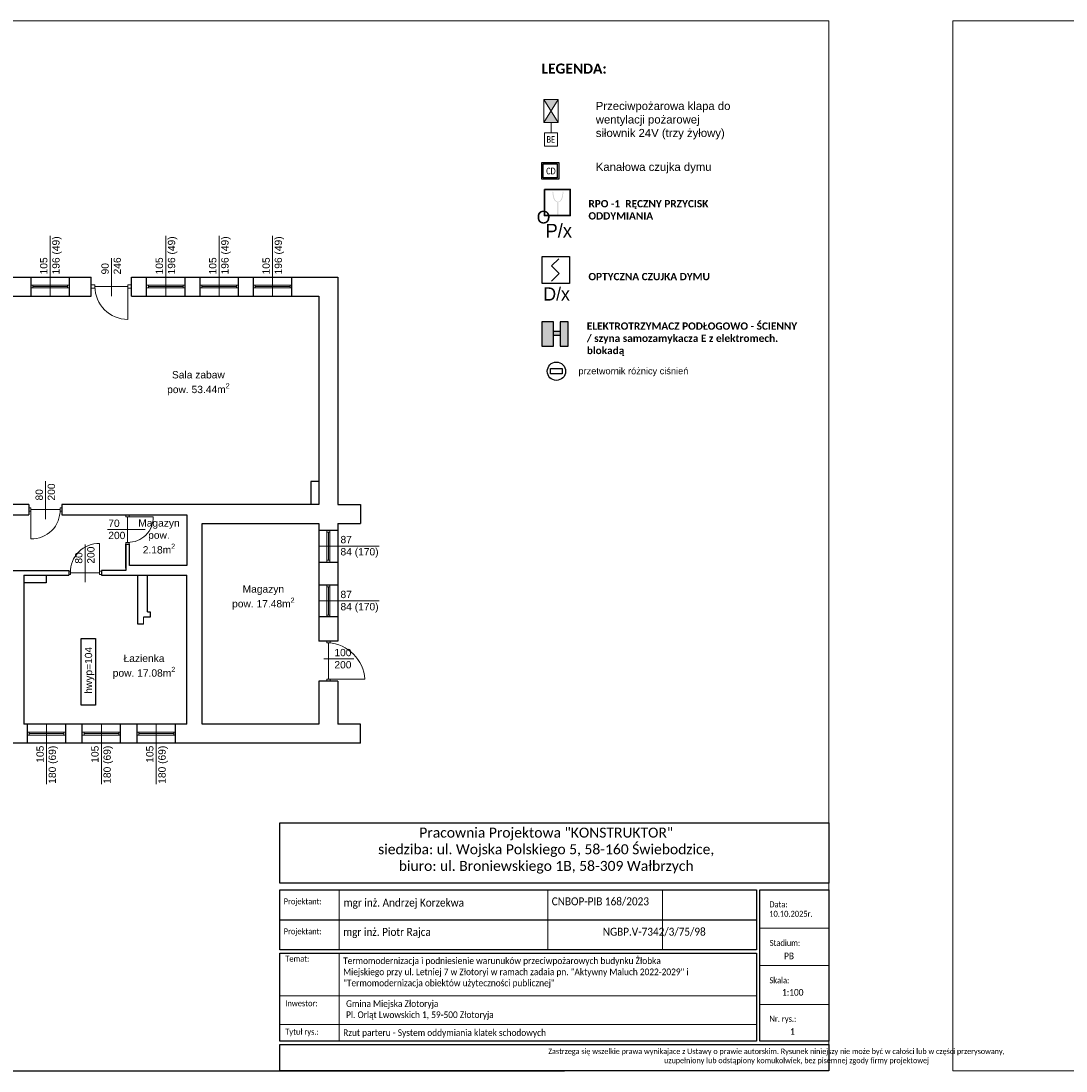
# Model space of a CAD drawing. Header units: millimetres. Extents: x 509 to 36614, y 492 to 3401.
# Tile 9 of 41: x 5010 to 7867, y 492 to 3362. Entities that reach past the tile are written whole.
import ezdxf
from ezdxf.enums import TextEntityAlignment as Align

# ---------------------------------------------------------------- set-up
doc = ezdxf.new("R2010")
doc.units = ezdxf.units.MM
for name, color, linetype, lineweight in [('A_Kontur_cienka', 250, 'Continuous', 0), ('mcr klapa FID S_V', 30, 'Continuous', 18), ('mcr opis', 7, 'Continuous', 18), ('opisy', 5, 'Continuous', 5), ('RAMKA 100', 198, 'Continuous', 15), ('sciany', 7, 'Continuous', 40), ('stolarka', 3, 'Continuous', 9), ('Wymiar', 7, 'Continuous', 5), ('WYŁACZNIK', 1, 'Continuous', 18), ('ściany nośne', 1, 'Continuous', 25)]:
    doc.layers.add(name, color=color, linetype=linetype, lineweight=lineweight)
for name, color, linetype in [('mapp-system', 7, 'Continuous'), ('mcr_automatyka', 30, 'Continuous'), ('SIEMENS_adres', 7, 'Continuous'), ('SIEMENS_adres_csp', 7, 'Continuous'), ('SIEMENS_czujki', 1, 'Continuous'), ('SIEMENS_grupa', 5, 'Continuous'), ('SIEMENS_komentarze', 7, 'Continuous')]:
    doc.layers.add(name, color=color, linetype=linetype)
doc.styles.add('ARIAL', font='arial.ttf')
doc.styles.add('Arial Normalny', font='arial.ttf')
doc.styles.add('CALIBRI', font='calibri.ttf')
doc.styles.add('MtXpl_romans_shx', font='romans.shx')
doc.styles.add('OPS_Arial', font='txt')
doc.styles.add('ROMANS', font='romans.shx', dxfattribs={"height": 1})
doc.styles.add('SPS 500', font='ARIALN.TTF', dxfattribs={"height": 125})
doc.styles.get("Standard").update_dxf_attribs({"font": 'ARIAL.TTF'})
doc.styles.add('TABELKA', font='romans.shx', dxfattribs={"width": 0.9})

# ---------------------------------------------------------------- blocks, each defined once
blk = doc.blocks.new('*U2')
for p, q in [((7.6, 28.6), (-10.5, 10.5)), ((-10.5, 10.5), (8.7, -8.7)), ((8.7, -8.7), (-11.1, -28.4))]:
    blk.add_line(p, q)
blk.add_lwpolyline([(-34.5, 34.5), (34.5, 34.5), (34.5, -34.5), (-34.5, -34.5)], close=True)
at = {"flags": 9}
blk.add_attdef('NAZWA', (-58.3, 81.4), '', height=22, dxfattribs=at)
at = {"layer": 'SIEMENS_adres', "style": 'ARIAL', "width": 0.7, "flags": 8}
blk.add_attdef('ADRES', text='', height=26, dxfattribs=at).set_placement((8.7, 57.1), align=Align.MIDDLE_LEFT)
at = {"layer": 'SIEMENS_adres_csp', "style": 'MtXpl_romans_shx', "flags": 8}
blk.add_attdef('CSP', text='', height=15.6, dxfattribs=at).set_placement((-41.4, 26.4), align=Align.MIDDLE_RIGHT)
at = {"layer": 'SIEMENS_grupa', "style": 'ARIAL', "width": 0.7, "flags": 8}
blk.add_attdef('GRUPA', text='', height=26, dxfattribs=at).set_placement((0, -45.7), align=Align.TOP_CENTER)
at = {"layer": 'SIEMENS_komentarze', "style": 'MtXpl_romans_shx', "flags": 1}
blk.add_attdef('PARAMETR', (-210.6, -12.1), '', height=22, dxfattribs=at)
at = {"layer": 'SIEMENS_komentarze', "style": 'MtXpl_romans_shx'}
blk.add_attdef('UWAGI', (40.4, -11.2), '', height=22, dxfattribs=at)
blk = doc.blocks.new('klapa fid s symbol')
at = {"layer": 'mcr klapa FID S_V', "lineweight": 0}
h = blk.add_hatch(color=256, dxfattribs=at)
h.dxf.hatch_style = 1
h.paths.add_polyline_path([(283891, -103319), (284274, -103319), (284083, -103632)])
h.paths.add_polyline_path([(283891, -103946), (284083, -103632), (284274, -103946)])
at = {"layer": 'mcr klapa FID S_V'}
for p, q in [((283891, -103946), (284274, -103319)), ((283891, -103319), (284274, -103946))]:
    blk.add_line(p, q, dxfattribs=at)
at = {"layer": 'mcr klapa FID S_V', "lineweight": 0}
blk.add_line((284083, -104227), (284083, -103946), dxfattribs=at)
at = {"layer": 'mcr klapa FID S_V'}
blk.add_lwpolyline([(283891, -103946), (283891, -103319), (284274, -103319), (284274, -103946)], close=True, dxfattribs=at)
at = {"layer": 'mcr klapa FID S_V', "lineweight": 0}
blk.add_lwpolyline([(283903, -104227), (283903, -104587), (284263, -104587), (284263, -104227)], close=True, dxfattribs=at)
at = {"layer": 'mcr klapa FID S_V', "lineweight": 0, "style": 'CALIBRI', "width": 0.8}
blk.add_text('BE', height=180, dxfattribs=at).set_placement((284076, -104407), align=Align.MIDDLE_CENTER)

msp = doc.modelspace()

# ---------------------------------------------------------------- hatches: boundary and pattern name
at = {"transparency": 33554607}
h = msp.add_hatch(color=256, dxfattribs=at)
h.dxf.hatch_style = 1
h.set_gradient(color1=(0, 0, 255), color2=(0, 0, 228), one_color=1, tint=0.44995, name='CYLINDER')
h.paths.add_polyline_path([(6484.591, 2539.625), (6506.36, 2539.625), (6506.36, 2473.097), (6484.591, 2473.097)])
h.paths.add_polyline_path([(6466.292, 2539.625), (6466.292, 2473.097), (6433.781, 2473.097), (6433.781, 2539.625)])
h.paths.add_polyline_path([(6466.292, 2513.945), (6484.591, 2513.945), (6484.591, 2502.103), (6466.292, 2502.103)])
at = {"layer": 'WYŁACZNIK', "lineweight": 30}
h = msp.add_hatch(color=30, dxfattribs=at)
edge = h.paths.add_edge_path()
edge.add_spline(control_points=[(6479.519, 2866.745), (6480.274, 2866.931), (6487.62, 2868.156), (6492.194, 2881.248), (6492.766, 2890.681), (6493.052, 2895.083)], knot_values=[0.41248098, 0.41248098, 0.41248098, 0.41248098, 1.16065763, 6.84798008, 10.93999112, 10.93999112, 10.93999112, 10.93999112], degree=3, periodic=0)
edge.add_line((6493.052, 2895.083), (6491.369, 2895.018))
edge.add_spline(control_points=[(6491.369, 2895.018), (6491.184, 2893.074), (6491, 2891.143), (6490.586, 2887.877), (6490.391, 2886.554), (6489.904, 2883.864), (6489.612, 2882.489), (6488.735, 2879.096), (6488.077, 2877.088), (6486.667, 2874.047), (6486.012, 2872.908), (6484.526, 2870.933), (6483.695, 2870.098), (6482.307, 2869.132), (6481.82, 2868.857), (6480.788, 2868.409), (6480.219, 2868.228), (6479.176, 2867.952), (6478.724, 2867.848), (6477.653, 2867.867)], knot_values=[0.09000362, 0.09000362, 0.09000362, 0.09000362, 2.04786432, 2.04786432, 3.36458653, 3.36458653, 4.68130874, 4.68130874, 6.58705887, 6.58705887, 7.88515302, 7.88515302, 9.18324717, 9.18324717, 9.83229424, 9.83229424, 10.48134132, 10.48134132, 10.93999112, 10.93999112, 10.93999112, 10.93999112], degree=3, periodic=0)
edge.add_spline(control_points=[(6478.26, 2867.744), (6477.796, 2867.848), (6477.344, 2867.952), (6476.301, 2868.228), (6475.732, 2868.409), (6474.7, 2868.857), (6474.213, 2869.132), (6472.825, 2870.098), (6471.995, 2870.933), (6470.508, 2872.908), (6469.853, 2874.047), (6468.443, 2877.088), (6467.785, 2879.096), (6466.909, 2882.489), (6466.616, 2883.864), (6466.13, 2886.554), (6465.934, 2887.877), (6465.52, 2891.143), (6465.336, 2893.074), (6465.151, 2895.018)], knot_values=[0.09000362, 0.09000362, 0.09000362, 0.09000362, 0.54865342, 0.54865342, 1.1977005, 1.1977005, 1.84674757, 1.84674757, 3.14484172, 3.14484172, 4.44293587, 4.44293587, 6.348686, 6.348686, 7.66540821, 7.66540821, 8.98213042, 8.98213042, 10.93999112, 10.93999112, 10.93999112, 10.93999112], degree=3, periodic=0)
edge.add_line((6465.151, 2895.018), (6463.208, 2894.797))
edge.add_spline(control_points=[(6463.208, 2894.797), (6463.723, 2890.738), (6464.066, 2880.619), (6469.554, 2867.927), (6476.246, 2866.931), (6477.001, 2866.745)], knot_values=[0.41248098, 0.41248098, 0.41248098, 0.41248098, 4.50449202, 10.19181446, 10.93999112, 10.93999112, 10.93999112, 10.93999112], degree=3, periodic=0)
edge.add_line((6477.001, 2866.745), (6477.001, 2832.314))
edge.add_line((6477.001, 2832.314), (6479.519, 2832.314))
edge.add_line((6479.519, 2832.314), (6479.519, 2866.745))

# ---------------------------------------------------------------- linework, layer by layer
at = {"color": 0, "lineweight": 15, "ltscale": 10}
for p, q in [((5880.09, 823.18), (5880.09, 986.98)), ((6450.864, 823.18), (6450.864, 986.98)), ((6763.904, 823.18), (6763.904, 986.98)), ((7219.139, 881.872), (7029.859, 881.872)), ((5880.09, 573.726), (5880.09, 814.08)), ((7219.139, 780.353), (7029.859, 780.353)), ((7020.759, 697.379), (5717.639, 697.379)), ((7029.859, 673.485), (7219.139, 673.485)), ((7020.759, 619.226), (5717.639, 619.226))]:
    msp.add_line(p, q, dxfattribs=at)
at = {"color": 0, "ltscale": 10}
msp.add_line((5717.639, 905.08), (7020.759, 905.08), dxfattribs=at)
for points in [[(6433.781, 2539.625), (6433.781, 2473.097), (6466.292, 2473.097), (6466.292, 2539.625)], [(6484.591, 2539.625), (6484.591, 2473.097), (6506.36, 2473.097), (6506.36, 2539.625)], [(6484.591, 2513.945), (6484.591, 2502.103), (6466.292, 2502.103), (6466.292, 2513.945)]]:
    msp.add_lwpolyline(points, close=True)
for points in [[(5717.639, 1169.694), (7219.139, 1169.694), (7219.139, 1005.18), (5717.639, 1005.18)], [(5717.639, 986.98), (7020.759, 986.98), (7020.759, 823.18), (5717.639, 823.18)], [(7029.859, 986.98), (7219.139, 986.98), (7219.139, 573.726), (7029.859, 573.726)], [(5717.639, 814.08), (7020.759, 814.08), (7020.759, 573.726), (5717.639, 573.726)], [(5717.639, 564.626), (7219.139, 564.626), (7219.139, 491.826), (5717.639, 491.826)]]:
    msp.add_lwpolyline(points, close=True, dxfattribs=at)
at = {"layer": 'A_Kontur_cienka', "color": 0, "ltscale": 30}
for points in [[(7219.139, 491.826), (509.139, 491.826), (509.139, 3361.826), (7219.139, 3361.826)], [(14267.815, 491.826), (7557.815, 491.826), (7557.815, 3361.826), (14267.815, 3361.826)]]:
    msp.add_lwpolyline(points, close=True, dxfattribs=at)
at = {"layer": 'mcr_automatyka', "color": 30, "ltscale": 300}
for p, q in [((6434.186, 2975.468), (6480.409, 2975.468)), ((6434.186, 2929.245), (6434.186, 2975.468)), ((6438.023, 2971.634), (6476.573, 2971.634)), ((6438.023, 2933.078), (6438.023, 2971.634)), ((6476.573, 2971.634), (6476.573, 2933.078)), ((6480.409, 2975.468), (6480.409, 2929.245)), ((6480.409, 2929.245), (6434.186, 2929.245)), ((6476.573, 2933.078), (6438.023, 2933.078))]:
    msp.add_line(p, q, dxfattribs=at)
msp.add_lwpolyline([(6458.055, 2411.896), (6490.218, 2411.896), (6490.218, 2397.148), (6458.055, 2397.148)], close=True, dxfattribs=at)
msp.add_circle((6474.137, 2404.522), 25, dxfattribs=at)
at = {"layer": 'opisy', "color": 251}
for p, q in [((5090.22, 2610.067), (5090.22, 2774.652)), ((5406.22, 2610.067), (5406.22, 2774.652)), ((5552.22, 2610.067), (5552.22, 2774.652)), ((5698.22, 2610.067), (5698.22, 2774.652)), ((5257.22, 2610.067), (5257.22, 2713.779)), ((5077.22, 2000.233), (5077.22, 2103.946)), ((5247.018, 1971.723), (5349.535, 1971.723)), ((5185.222, 1827.645), (5185.222, 1931.358)), ((5824.72, 1926.567), (5989.305, 1926.567)), ((5824.72, 1776.567), (5989.305, 1776.567)), ((5837.808, 1618.249), (5919.862, 1618.249)), ((5080.22, 1440.067), (5080.22, 1275.482)), ((5230.22, 1440.067), (5230.22, 1275.482)), ((5380.22, 1440.067), (5380.22, 1275.482))]:
    msp.add_line(p, q, dxfattribs=at)
at = {"layer": 'stolarka', "color": 251}
for p, q in [((5212.22, 2640.567), (5201.72, 2640.567)), ((5212.22, 2631.567), (5212.22, 2640.567)), ((5302.22, 2640.567), (5312.72, 2640.567)), ((5302.22, 2631.567), (5302.22, 2640.567)), ((5037.72, 2640.067), (5042.72, 2640.067)), ((5042.72, 2632.067), (5037.72, 2632.067)), ((5042.72, 2640.067), (5042.72, 2632.067)), ((5042.72, 2640.067), (5137.72, 2640.067)), ((5042.72, 2636.067), (5137.72, 2636.067)), ((5042.72, 2632.067), (5137.72, 2632.067)), ((5142.72, 2640.067), (5137.72, 2640.067)), ((5137.72, 2640.067), (5137.72, 2632.067)), ((5137.72, 2632.067), (5142.72, 2632.067)), ((5212.22, 2631.567), (5201.72, 2631.567)), ((5212.22, 2636.067), (5302.22, 2636.067)), ((5302.22, 2636.067), (5302.22, 2546.067)), ((5302.22, 2631.567), (5312.72, 2631.567)), ((5353.72, 2640.067), (5358.72, 2640.067)), ((5358.72, 2632.067), (5353.72, 2632.067)), ((5358.72, 2640.067), (5358.72, 2632.067)), ((5358.72, 2640.067), (5453.72, 2640.067)), ((5358.72, 2636.067), (5453.72, 2636.067)), ((5358.72, 2632.067), (5453.72, 2632.067)), ((5458.72, 2640.067), (5453.72, 2640.067)), ((5453.72, 2640.067), (5453.72, 2632.067)), ((5453.72, 2632.067), (5458.72, 2632.067)), ((5499.72, 2640.067), (5504.72, 2640.067)), ((5504.72, 2632.067), (5499.72, 2632.067)), ((5504.72, 2640.067), (5504.72, 2632.067)), ((5504.72, 2640.067), (5599.72, 2640.067)), ((5504.72, 2636.067), (5599.72, 2636.067)), ((5504.72, 2632.067), (5599.72, 2632.067)), ((5604.72, 2640.067), (5599.72, 2640.067)), ((5599.72, 2640.067), (5599.72, 2632.067)), ((5599.72, 2632.067), (5604.72, 2632.067)), ((5645.72, 2640.067), (5650.72, 2640.067)), ((5650.72, 2632.067), (5645.72, 2632.067)), ((5650.72, 2640.067), (5650.72, 2632.067)), ((5650.72, 2640.067), (5745.72, 2640.067)), ((5650.72, 2636.067), (5745.72, 2636.067)), ((5650.72, 2632.067), (5745.72, 2632.067)), ((5750.72, 2640.067), (5745.72, 2640.067)), ((5745.72, 2640.067), (5745.72, 2632.067)), ((5745.72, 2632.067), (5750.72, 2632.067)), ((5037.22, 2030.733), (5031.72, 2030.733)), ((5037.22, 2021.733), (5031.72, 2021.733)), ((5037.22, 2021.733), (5037.22, 2030.733)), ((5037.22, 2026.233), (5117.22, 2026.233)), ((5037.22, 2026.233), (5037.22, 1946.233)), ((5117.22, 2030.733), (5121.72, 2030.733)), ((5117.22, 2021.733), (5117.22, 2030.733)), ((5117.22, 2021.733), (5121.72, 2021.733)), ((5297.22, 2006.723), (5297.22, 2012.223)), ((5306.22, 2006.723), (5306.22, 2012.223)), ((5306.22, 2006.723), (5297.22, 2006.723)), ((5301.72, 2006.723), (5371.72, 2006.723)), ((5301.72, 2006.723), (5301.72, 1936.723)), ((5846.72, 1965.067), (5846.72, 1970.067)), ((5854.72, 1965.067), (5846.72, 1965.067)), ((5846.72, 1965.067), (5846.72, 1888.067)), ((5850.72, 1965.067), (5850.72, 1888.067)), ((5854.72, 1970.067), (5854.72, 1965.067)), ((5854.72, 1965.067), (5854.72, 1888.067)), ((5225.222, 1853.645), (5225.222, 1933.645)), ((5297.22, 1936.723), (5297.22, 1932.223)), ((5306.22, 1936.723), (5297.22, 1936.723)), ((5306.22, 1936.723), (5306.22, 1932.223)), ((5854.72, 1888.067), (5846.72, 1888.067)), ((5846.72, 1888.067), (5846.72, 1883.067)), ((5854.72, 1883.067), (5854.72, 1888.067)), ((5145.222, 1858.145), (5140.722, 1858.145)), ((5145.222, 1849.145), (5140.722, 1849.145)), ((5145.222, 1858.145), (5145.222, 1849.145)), ((5225.222, 1853.645), (5145.222, 1853.645)), ((5225.222, 1858.145), (5230.722, 1858.145)), ((5225.222, 1858.145), (5225.222, 1849.145)), ((5225.222, 1849.145), (5230.722, 1849.145)), ((5846.72, 1815.067), (5846.72, 1820.067)), ((5854.72, 1815.067), (5846.72, 1815.067)), ((5846.72, 1815.067), (5846.72, 1738.067)), ((5850.72, 1815.067), (5850.72, 1738.067)), ((5854.72, 1820.067), (5854.72, 1815.067)), ((5854.72, 1815.067), (5854.72, 1738.067)), ((5854.72, 1738.067), (5846.72, 1738.067)), ((5846.72, 1738.067), (5846.72, 1733.067)), ((5854.72, 1733.067), (5854.72, 1738.067)), ((5846.22, 1662.567), (5846.22, 1667.067)), ((5855.22, 1662.567), (5855.22, 1667.067)), ((5855.22, 1662.567), (5846.22, 1662.567)), ((5850.72, 1562.567), (5850.72, 1662.567)), ((5846.22, 1562.567), (5846.22, 1557.067)), ((5855.22, 1562.567), (5846.22, 1562.567)), ((5850.72, 1562.567), (5950.72, 1562.567)), ((5855.22, 1562.567), (5855.22, 1557.067)), ((5027.72, 1418.067), (5032.72, 1418.067)), ((5032.72, 1410.067), (5027.72, 1410.067)), ((5032.72, 1418.067), (5032.72, 1410.067)), ((5032.72, 1418.067), (5127.72, 1418.067)), ((5032.72, 1414.067), (5127.72, 1414.067)), ((5032.72, 1410.067), (5127.72, 1410.067)), ((5132.72, 1418.067), (5127.72, 1418.067)), ((5127.72, 1418.067), (5127.72, 1410.067)), ((5127.72, 1410.067), (5132.72, 1410.067)), ((5177.72, 1418.067), (5182.72, 1418.067)), ((5182.72, 1410.067), (5177.72, 1410.067)), ((5182.72, 1418.067), (5182.72, 1410.067)), ((5182.72, 1418.067), (5277.72, 1418.067)), ((5182.72, 1414.067), (5277.72, 1414.067)), ((5182.72, 1410.067), (5277.72, 1410.067)), ((5282.72, 1418.067), (5277.72, 1418.067)), ((5277.72, 1418.067), (5277.72, 1410.067)), ((5277.72, 1410.067), (5282.72, 1410.067)), ((5327.72, 1418.067), (5332.72, 1418.067)), ((5332.72, 1410.067), (5327.72, 1410.067)), ((5332.72, 1418.067), (5332.72, 1410.067)), ((5332.72, 1418.067), (5427.72, 1418.067)), ((5332.72, 1414.067), (5427.72, 1414.067)), ((5332.72, 1410.067), (5427.72, 1410.067)), ((5432.72, 1418.067), (5427.72, 1418.067)), ((5427.72, 1418.067), (5427.72, 1410.067)), ((5427.72, 1410.067), (5432.72, 1410.067))]:
    msp.add_line(p, q, dxfattribs=at)
for points in [[(5302.22, 2546.067, -0.41154457), (5212.22, 2636.067)], [(5037.22, 1946.233, 0.42573526), (5117.22, 2026.233)], [(5371.72, 2006.723, -0.42548034), (5301.72, 1936.723)], [(5225.222, 1933.645, 0.42573526), (5145.222, 1853.645)], [(5950.72, 1562.567, 0.37070064), (5850.72, 1662.567)]]:
    msp.add_lwpolyline(points, format="xyb", dxfattribs=at)
at = {"layer": 'Wymiar', "color": 251}
msp.add_line((5344.72, 1713.067), (5344.72, 1732.067), dxfattribs=at)
at = {"layer": 'WYŁACZNIK', "color": 30, "lineweight": 30}
msp.add_lwpolyline([(6441.303, 2901.3), (6511.813, 2901.3), (6511.813, 2830.037), (6441.312, 2830.037)], close=True, dxfattribs=at)
at = {"layer": 'ściany nośne', "color": 251}
for p, q in [((4557.72, 2662.067), (5201.72, 2662.067)), ((5037.72, 2610.067), (5037.72, 2662.067)), ((5142.72, 2610.067), (5142.72, 2662.067)), ((5201.72, 2610.067), (5201.72, 2662.067)), ((5312.72, 2662.067), (5876.72, 2662.067)), ((5312.72, 2610.067), (5312.72, 2662.067)), ((5353.72, 2610.067), (5353.72, 2662.067)), ((5458.72, 2610.067), (5458.72, 2662.067)), ((5499.72, 2610.067), (5499.72, 2662.067)), ((5604.72, 2610.067), (5604.72, 2662.067)), ((5645.72, 2610.067), (5645.72, 2662.067)), ((5750.72, 2610.067), (5750.72, 2662.067)), ((5876.72, 2662.067), (5876.72, 2040.067)), ((4888.72, 2610.067), (5201.72, 2610.067)), ((5312.72, 2610.067), (5824.72, 2610.067)), ((5824.72, 2610.067), (5824.72, 2040.067)), ((5824.72, 2103.067), (5802.72, 2103.067)), ((5802.72, 2103.067), (5802.72, 2040.067)), ((5031.72, 2040.067), (4828.72, 2040.067)), ((5031.72, 2040.067), (5031.72, 2012.067)), ((5824.72, 2040.067), (5121.72, 2040.067)), ((5121.72, 2040.067), (5121.72, 2012.067)), ((5876.72, 2040.067), (5938.72, 2040.067)), ((5938.72, 2040.067), (5938.72, 1988.067)), ((4828.72, 2012.168), (5031.72, 2012.192)), ((5121.72, 2012.203), (5296.72, 2012.223)), ((5296.72, 2012.223), (5306.72, 2012.223)), ((5296.72, 2012.223), (5306.72, 2012.223)), ((5306.72, 2012.223), (5463.72, 2012.223)), ((5463.72, 2012.223), (5463.72, 1873.223)), ((5505.72, 1440.067), (5505.72, 1988.067)), ((5505.72, 1988.067), (5824.72, 1988.067)), ((5824.72, 1988.067), (5824.72, 1667.067)), ((5824.72, 1988.067), (5824.72, 1667.067)), ((5876.72, 1988.067), (5876.72, 1667.067)), ((5876.72, 1988.067), (5886.72, 1988.067)), ((5876.72, 1988.067), (5938.72, 1988.067)), ((5824.72, 1970.067), (5876.72, 1970.067)), ((5296.72, 1932.223), (5296.72, 1860.223)), ((5296.72, 1866.375), (5296.72, 1932.223)), ((5296.72, 1932.223), (5306.72, 1932.223)), ((5306.72, 1873.223), (5306.72, 1932.223)), ((5463.72, 1873.223), (5306.72, 1873.223)), ((5824.72, 1883.067), (5876.72, 1883.067)), ((4964.72, 1860.067), (5140.722, 1860.174)), ((5017.72, 1847.067), (5140.722, 1847.067)), ((5017.72, 1847.067), (5017.72, 1440.067)), ((5078.72, 1847.067), (5078.72, 1826.067)), ((5140.722, 1860.223), (5140.722, 1847.067)), ((5230.722, 1860.223), (5230.722, 1847.067)), ((5296.72, 1860.223), (5230.722, 1860.223)), ((5230.722, 1847.067), (5463.72, 1847.067)), ((5329.72, 1713.067), (5329.72, 1847.067)), ((5355.72, 1747.067), (5355.72, 1847.067)), ((5463.72, 1440.067), (5463.72, 1847.067)), ((5078.72, 1826.067), (5017.72, 1826.067)), ((5876.72, 1820.067), (5824.72, 1820.067)), ((5363.72, 1732.067), (5344.72, 1732.067)), ((5355.72, 1747.067), (5363.72, 1747.067)), ((5363.72, 1747.067), (5363.72, 1732.067)), ((5876.72, 1733.067), (5824.72, 1733.067)), ((5344.72, 1713.067), (5329.72, 1713.067)), ((5174.72, 1674.067), (5213.72, 1674.067)), ((5174.72, 1492.067), (5174.72, 1674.067)), ((5213.72, 1674.067), (5213.72, 1492.067)), ((5876.72, 1667.067), (5824.72, 1667.067)), ((5824.72, 1557.067), (5824.72, 1440.067)), ((5824.72, 1557.067), (5824.72, 1440.067)), ((5876.72, 1557.067), (5824.72, 1557.067)), ((5876.72, 1557.067), (5876.72, 1440.067)), ((5213.72, 1492.067), (5174.72, 1492.067)), ((5463.72, 1440.067), (5017.72, 1440.067)), ((5027.72, 1388.067), (5027.72, 1440.067)), ((5132.72, 1388.067), (5132.72, 1440.067)), ((5177.72, 1388.067), (5177.72, 1440.067)), ((5282.72, 1388.067), (5282.72, 1440.067)), ((5327.72, 1388.067), (5327.72, 1440.067)), ((5432.72, 1388.067), (5432.72, 1440.067)), ((5824.72, 1440.067), (5505.72, 1440.067)), ((5824.72, 1440.067), (5567.72, 1440.067)), ((5886.72, 1440.067), (5876.72, 1440.067)), ((5938.72, 1440.067), (5876.72, 1440.067)), ((5938.72, 1388.067), (5938.72, 1440.067)), ((5938.72, 1388.067), (3939.72, 1388.067))]:
    msp.add_line(p, q, dxfattribs=at)
at = {"layer": 'ściany nośne', "color": 0}
for p, q in [((797.989, 491.826), (6397.989, 491.826)), ((896.545, 491.826), (6496.545, 491.826))]:
    msp.add_line(p, q, dxfattribs=at)

# ---------------------------------------------------------------- block references
at = {"layer": 'mcr klapa FID S_V', "xscale": 0.1, "yscale": 0.1, "zscale": 0.1}
msp.add_blockref('klapa fid s symbol', (-21948.956, 13478.81), dxfattribs=at)
at = {"layer": 'SIEMENS_czujki', "xscale": 1.074282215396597, "yscale": 1.074282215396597, "zscale": 1.074282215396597}
msp.add_blockref('*U2', (6472.366, 2681.234), dxfattribs=at)

# ---------------------------------------------------------------- texts
at = {"color": 0, "linetype": 'ByBlock', "lineweight": -2, "char_height": 22.1538, "width": 714.84, "attachment_point": 4, "style": 'Arial Normalny'}
for s, insert in [('{\\fArial|b0|i0|c238|p34;\\C256;Przeciwpożarowa klapa do \\Pwentylacji pożarowej \\Psiłownik 24V (trzy żyłowy)}', (6581.783, 3089.334)), ('{\\fArial|b0|i0|c238|p34;\\C256;Kanałowa czujka dymu}', (6581.783, 2959.755))]:
    msp.add_mtext(s, dxfattribs=dict(at, insert=insert))
at = {"color": 0, "ltscale": 10, "insert": (5744.309, 1157.08), "char_height": 27.3, "width": 1403.675, "attachment_point": 1}
msp.add_mtext('\\pqc;\\fCalibri|b0|i0|c0|p0;Pracownia Projektowa "KONSTRUKTOR"\\Psiedziba: ul. Wojska Polskiego 5, 58-160 Świebodzice,\\Pbiuro: ul. Broniewskiego 1B, 58-309 Wałbrzych', dxfattribs=at)
at = {"color": 0, "ltscale": 10, "attachment_point": 1, "style": 'TABELKA'}
for s, insert, char_height, width in [('\\fCalibri|b0|i0|c0|p0;\\W0.9;Projektant:', (5728.343, 963.674), 16.38, 198.38), ('\\pxql;{\\fCalibri|b0|i0|c238|p34;CNBOP-PIB 168/2023}', (6461.312, 966.526), 21.84, 404.83503), ('\\fCalibri|b0|i0|c0|p0;\\W0.9;Data:', (7056.348, 955.452), 16.38, 198.3962), ('{\\fCalibri|b0|i0|c238|p34;10.10.2025\\fCalibri|b0|i0|c0|p34;r.}', (7056.027, 929.679), 16.38, 198.38), ('\\fCalibri|b0|i0|c0|p0;\\W0.9;Projektant:', (5728.343, 881.774), 16.38, 198.38), ('\\fCalibri|b0|i0|c0|p0;\\W0.9;Stadium:', (7057.301, 850.154), 16.38, 198.3962), ('\\fCalibri|b0|i0|c0|p0;\\W0.9;Temat:', (5732.709, 806.885), 16.38, 198.3962), ('\\A1;\\pxt20.75813,41.51508;{\\fCalibri|b0|i0|c238|p34;Termomodernizacja i podniesienie warunuków przeciwpożarowych budynku Żłobka \\PMiejskiego przy ul. Letniej 7 w Złotoryi w ramach zadaia pn. "Aktywny Maluch 2022-2029" i\\P"Termomodernizacja obiektów użyteczności publicznej"\\P\\pt0;\\P\\P\\pt20.75813,41.51508; }', (5891.069, 802.276), 18.2, 1242.76368), ('{\\fCalibri|b0|i0|c238|p0;PB}', (7096.524, 815.477), 18.2, 42.7857), ('\\fCalibri|b0|i0|c0|p0;\\W0.9;Skala:', (7056.436, 747.988), 16.38, 198.3962), ('{\\fCalibri|b0|i0|c0|p0;1:100}', (7090.977, 715.95), 18.2, 198.38), ('\\fCalibri|b0|i0|c0|p0;\\W0.9;Inwestor:', (5732.709, 685.042), 16.38, 198.3962), ('\\fCalibri|b0|i0|c0|p0;\\W0.9;Nr. rys.:', (7056.703, 642.639), 16.38, 198.3962), ('\\fCalibri|b0|i0|c0|p0;\\W0.9;Tytuł rys.:', (5732.709, 607.285), 16.38, 198.3962), ('{\\fCalibri|b0|i0|c0|p0;1}', (7112.969, 609.083), 18.2, 198.38)]:
    msp.add_mtext(s, dxfattribs=dict(at, insert=insert, char_height=char_height, width=width))
at = {"color": 0, "ltscale": 10, "attachment_point": 1}
for s, insert, char_height, style in [('{\\fCalibri|b0|i0|c238|p34;mgr inż. Andrzej Korzekwa}', (5892.344, 962.989), 21.84, 'TABELKA'), ('\\fCalibri|b0|i0|c0|p0;\\W0.9;mgr inż. Piotr Rajca', (5891.194, 882.952), 21.84, 'TABELKA'), ('\\pxqc;{\\fCalibri|b0|i0|c0|p0;NGBP.V-7342/3/75/98}', (6600.942, 883.453), 21.84, 'TABELKA'), ('\\A1;\\P{\\fCalibri|b0|i0|c238|p34;Gmina Miejska Złotoryja \\PPl. Orląt Lwowskich 1, 59-500 Złotoryja}', (5899.036, 715.396), 18.2, 'TABELKA'), ('{\\fCalibri|b0|i0|c0|p0;Rzut parteru - System oddymiania klatek schodowych}', (5891.194, 605.741), 18.2, 'TABELKA'), ('\\pqc;\\fCalibri|b0|i0|c0|p0;\\W0.9;Zastrzega się wszelkie prawa wynikajace z Ustawy o prawie autorskim. Rysunek niniejszy nie może być w całości lub w części przerysowany,\\P                      uzupełniony lub odstąpiony komukolwiek, bez pisemnej zgody firmy projektowej ', (6451.962, 553.162), 15, 'ROMANS')]:
    msp.add_mtext(s, dxfattribs=dict(at, insert=insert, char_height=char_height, style=style))
at = {"layer": 'mcr_automatyka', "color": 30, "ltscale": 300, "style": 'CALIBRI', "width": 0.8}
msp.add_text('CD', height=18, dxfattribs=at).set_placement((6459, 2951.735), align=Align.MIDDLE_CENTER)
at = {"layer": 'opisy', "color": 251, "char_height": 20, "rotation": 90}
for s, insert, width, attachment_point in [('105\\P196 (49)', (5062.387, 2669.141), 104.91277, 1), ('105\\P196 (49)', (5378.387, 2669.141), 104.91277, 1), ('105\\P196 (49)', (5524.387, 2669.141), 104.91277, 1), ('105\\P196 (49)', (5670.387, 2669.141), 104.91277, 1), ('90\\P246', (5230.072, 2669.141), 6.69806, 1), ('80\\P200', (5049.904, 2051.182), 6.69806, 1), ('80\\P200', (5157.906, 1878.594), 6.69806, 1), ('\\Phwyp=104', (5151.428, 1522.932), 138.69128, 1), ('105\\P180 (69)', (5052.387, 1380.992), 104.91277, 3), ('105\\P180 (69)', (5202.387, 1380.992), 104.91277, 3), ('105\\P180 (69)', (5352.387, 1380.992), 104.91277, 3)]:
    msp.add_mtext(s, dxfattribs=dict(at, insert=insert, width=width, attachment_point=attachment_point))
at = {"layer": 'opisy', "color": 251, "char_height": 20, "attachment_point": 1}
for s, insert, width in [('\\A1;\\pxqc;Sala zabaw\\Ppow. 53.44m{\\H0.7x;\\S2^ ;}', (5383.334, 2404.839), 223.77925), ('70\\P200', (5248.956, 1999.039), 6.69806), ('\\A1;\\pxqc;Magazyn\\Ppow. \\P2.18m{\\H0.7x;\\S2^ ;}', (5318.852, 1999.809), 137.14732), ('87\\P84 (170)', (5883.795, 1954.4), 104.91277), ('\\A1;\\pxqc;Magazyn\\Ppow. 17.48m{\\H0.7x;\\S2^ ;}', (5560.991, 1819.123), 223.77925), ('87\\P84 (170)', (5883.795, 1804.4), 104.91277), ('100\\P200', (5867.098, 1645.565), 6.69806), ('\\A1;\\pxqc;Łazienka\\Ppow. 17.08m{\\H0.7x;\\S2^ ;}', (5234.653, 1629.811), 223.77925)]:
    msp.add_mtext(s, dxfattribs=dict(at, insert=insert, width=width))
at = {"layer": 'RAMKA 100', "color": 30, "lineweight": 25, "insert": (6480.545, 2807.352), "char_height": 37.3269, "width": 416.32943, "attachment_point": 2, "style": 'OPS_Arial'}
msp.add_mtext('P/x ', dxfattribs=at)
at = {"layer": 'RAMKA 100', "color": 1, "lineweight": 25, "insert": (6474.575, 2633.674), "char_height": 36.0406, "width": 401.9831, "attachment_point": 2, "style": 'OPS_Arial'}
msp.add_mtext('D/x ', dxfattribs=at)
at = {"layer": 'sciany', "color": 30, "lineweight": 25, "insert": (6420.132, 2843.052), "char_height": 34.53319, "width": 42.84663, "attachment_point": 1}
msp.add_mtext('{\\fArial|b0|i0|c238|p34;O}', dxfattribs=at)

# ---------------------------------------------------------------- next in the draw order: texts
at = {"layer": 'mapp-system', "attachment_point": 1, "style": 'SPS 500', "bg_fill": 2}
for s, insert, char_height, width in [('{\\fCalibri Light|b1|i0|c238|p34;LEGENDA:}', (6432.972, 3245.506, 1376.344), 27.52689, 640.86051), ('{\\fCalibri Light|b1|i0|c238|p34;RPO -1  RĘCZNY PRZYCISK ODDYMIANIA}', (6561.637, 2872.504, 1000), 20, 465.62512), ('{\\fCalibri Light|b1|i0|c238|p34;OPTYCZNA CZUJKA DYMU}', (6561.637, 2673.235, 1000), 20, 599.87182), ('{\\fCalibri Light|b1|i0|c238|p34;ELEKTROTRZYMACZ PODŁOGOWO - ŚCIENNY / szyna samozamykacza E z elektromech. blokadą}', (6557.217, 2537.965, 1000), 20, 578.60811)]:
    msp.add_mtext(s, dxfattribs=dict(at, insert=insert, char_height=char_height, width=width))
at = {"layer": 'mcr opis', "insert": (6534.332, 2414.316), "char_height": 18, "width": 303.43658, "attachment_point": 1, "line_spacing_factor": 0.8, "bg_fill": 2}
msp.add_mtext('{\\fArial|b0|i0|c238|p34;przetwornik różnicy ciśnień}', dxfattribs=at)

doc.saveas('drawing.dxf')
